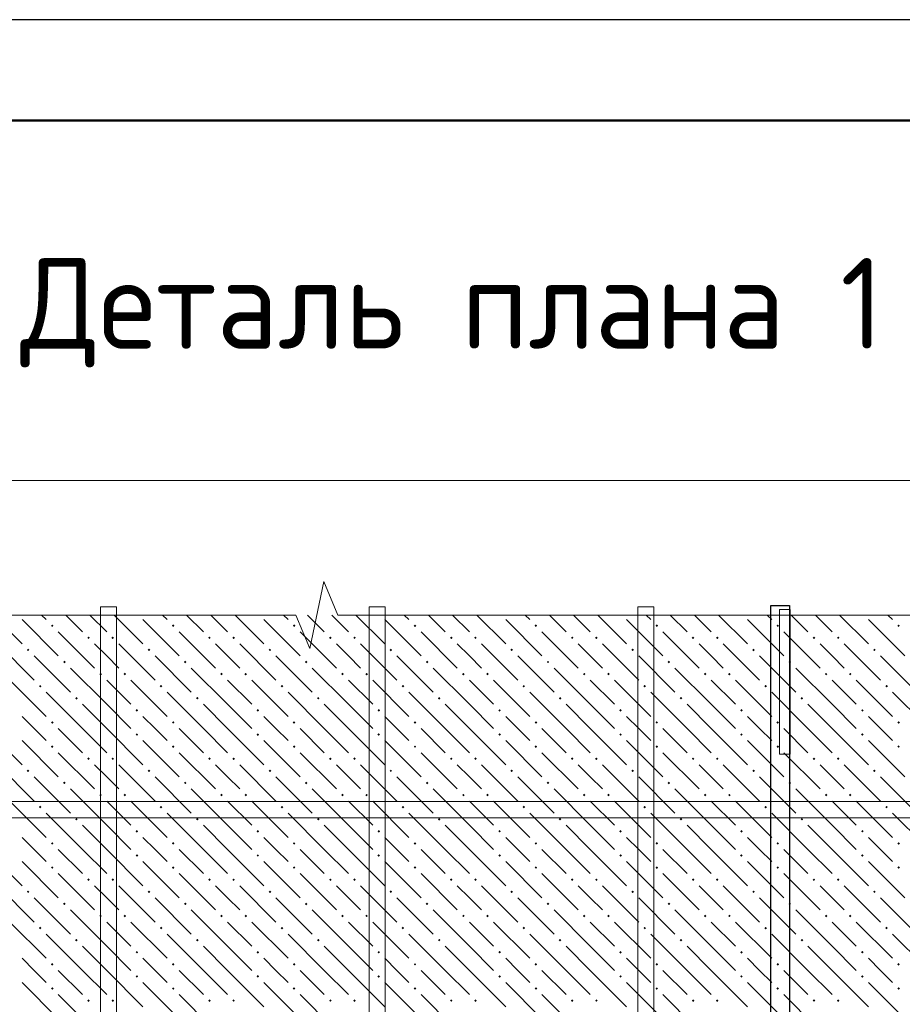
# Model space of a CAD drawing. Header units: millimetres. Extents: x 0 to 42000, y 0 to 29700.
# Tile 42 of 64: x 12348 to 16728, y 24815 to 29700. Entities that reach past the tile are written whole.
import ezdxf

# ---------------------------------------------------------------- set-up
doc = ezdxf.new("R2010")
doc.units = ezdxf.units.MM
for name, color, linetype, lineweight in [('Standard', 7, 'Continuous', 25), ('ЖБ Перекрытие верхний уровень', 7, 'Continuous', 18), ('Фоновоя арматура Х1', 7, 'Continuous', 25)]:
    doc.layers.add(name, color=color, linetype=linetype, lineweight=lineweight)
doc.styles.add('ISOCPEUR', font='txt')

msp = doc.modelspace()

# ---------------------------------------------------------------- hatches: boundary and pattern name
at = {"layer": 'ЖБ Перекрытие верхний уровень', "linetype": 'Continuous', "lineweight": 18, "transparency": 33554687}
for points in [[(12502.8, 26693.5), (12509.3, 26700), (12515.8, 26693.5), (12509.3, 26687)], [(13102.8, 26693.5), (13109.3, 26700), (13115.8, 26693.5), (13109.3, 26687)], [(13702.8, 26693.5), (13709.3, 26700), (13715.8, 26693.5), (13709.3, 26687)], [(14302.8, 26693.5), (14309.3, 26700), (14315.8, 26693.5), (14309.3, 26687)], [(14902.8, 26693.5), (14909.3, 26700), (14915.8, 26693.5), (14909.3, 26687)], [(15502.8, 26693.5), (15509.3, 26700), (15515.8, 26693.5), (15509.3, 26687)], [(16102.8, 26693.5), (16109.3, 26700), (16115.8, 26693.5), (16109.3, 26687)], [(16702.8, 26693.5), (16709.3, 26700), (16715.8, 26693.5), (16709.3, 26687)], [(12682.8, 26633.5), (12689.3, 26640), (12695.8, 26633.5), (12689.3, 26627)], [(12802.8, 26633.5), (12809.3, 26640), (12815.8, 26633.5), (12809.3, 26627)], [(13282.8, 26633.5), (13289.3, 26640), (13295.8, 26633.5), (13289.3, 26627)], [(13402.8, 26633.5), (13409.3, 26640), (13415.8, 26633.5), (13409.3, 26627)], [(13882.8, 26633.5), (13889.3, 26640), (13895.8, 26633.5), (13889.3, 26627)], [(14002.8, 26633.5), (14009.3, 26640), (14015.8, 26633.5), (14009.3, 26627)], [(14482.8, 26633.5), (14489.3, 26640), (14495.8, 26633.5), (14489.3, 26627)], [(14602.8, 26633.5), (14609.3, 26640), (14615.8, 26633.5), (14609.3, 26627)], [(15082.8, 26633.5), (15089.3, 26640), (15095.8, 26633.5), (15089.3, 26627)], [(15202.8, 26633.5), (15209.3, 26640), (15215.8, 26633.5), (15209.3, 26627)], [(15682.8, 26633.5), (15689.3, 26640), (15695.8, 26633.5), (15689.3, 26627)], [(15802.8, 26633.5), (15809.3, 26640), (15815.8, 26633.5), (15809.3, 26627)], [(16282.8, 26633.5), (16289.3, 26640), (16295.8, 26633.5), (16289.3, 26627)], [(16402.8, 26633.5), (16409.3, 26640), (16415.8, 26633.5), (16409.3, 26627)], [(12382.8, 26573.5), (12389.3, 26580), (12395.8, 26573.5), (12389.3, 26567)], [(12982.8, 26573.5), (12989.3, 26580), (12995.8, 26573.5), (12989.3, 26567)], [(13582.8, 26573.5), (13589.3, 26580), (13595.8, 26573.5), (13589.3, 26567)], [(14182.8, 26573.5), (14189.3, 26580), (14195.8, 26573.5), (14189.3, 26567)], [(14782.8, 26573.5), (14789.3, 26580), (14795.8, 26573.5), (14789.3, 26567)], [(15382.8, 26573.5), (15389.3, 26580), (15395.8, 26573.5), (15389.3, 26567)], [(15982.8, 26573.5), (15989.3, 26580), (15995.8, 26573.5), (15989.3, 26567)], [(16582.8, 26573.5), (16589.3, 26580), (16595.8, 26573.5), (16589.3, 26567)], [(12562.8, 26513.5), (12569.3, 26520), (12575.8, 26513.5), (12569.3, 26507)], [(13162.8, 26513.5), (13169.3, 26520), (13175.8, 26513.5), (13169.3, 26507)], [(13762.8, 26513.5), (13769.3, 26520), (13775.8, 26513.5), (13769.3, 26507)], [(14362.8, 26513.5), (14369.3, 26520), (14375.8, 26513.5), (14369.3, 26507)], [(14962.8, 26513.5), (14969.3, 26520), (14975.8, 26513.5), (14969.3, 26507)], [(15562.8, 26513.5), (15569.3, 26520), (15575.8, 26513.5), (15569.3, 26507)], [(16162.8, 26513.5), (16169.3, 26520), (16175.8, 26513.5), (16169.3, 26507)], [(12742.8, 26453.5), (12749.3, 26460), (12755.8, 26453.5), (12749.3, 26447)], [(12862.8, 26453.5), (12869.3, 26460), (12875.8, 26453.5), (12869.3, 26447)], [(13342.8, 26453.5), (13349.3, 26460), (13355.8, 26453.5), (13349.3, 26447)], [(13462.8, 26453.5), (13469.3, 26460), (13475.8, 26453.5), (13469.3, 26447)], [(13942.8, 26453.5), (13949.3, 26460), (13955.8, 26453.5), (13949.3, 26447)], [(14062.8, 26453.5), (14069.3, 26460), (14075.8, 26453.5), (14069.3, 26447)], [(14542.8, 26453.5), (14549.3, 26460), (14555.8, 26453.5), (14549.3, 26447)], [(14662.8, 26453.5), (14669.3, 26460), (14675.8, 26453.5), (14669.3, 26447)], [(15142.8, 26453.5), (15149.3, 26460), (15155.8, 26453.5), (15149.3, 26447)], [(15262.8, 26453.5), (15269.3, 26460), (15275.8, 26453.5), (15269.3, 26447)], [(15742.8, 26453.5), (15749.3, 26460), (15755.8, 26453.5), (15749.3, 26447)], [(15862.8, 26453.5), (15869.3, 26460), (15875.8, 26453.5), (15869.3, 26447)], [(16342.8, 26453.5), (16349.3, 26460), (16355.8, 26453.5), (16349.3, 26447)], [(16462.8, 26453.5), (16469.3, 26460), (16475.8, 26453.5), (16469.3, 26447)], [(12442.8, 26393.5), (12449.3, 26400), (12455.8, 26393.5), (12449.3, 26387)], [(13042.8, 26393.5), (13049.3, 26400), (13055.8, 26393.5), (13049.3, 26387)], [(13642.8, 26393.5), (13649.3, 26400), (13655.8, 26393.5), (13649.3, 26387)], [(14242.8, 26393.5), (14249.3, 26400), (14255.8, 26393.5), (14249.3, 26387)], [(14842.8, 26393.5), (14849.3, 26400), (14855.8, 26393.5), (14849.3, 26387)], [(15442.8, 26393.5), (15449.3, 26400), (15455.8, 26393.5), (15449.3, 26387)], [(16042.8, 26393.5), (16049.3, 26400), (16055.8, 26393.5), (16049.3, 26387)], [(16642.8, 26393.5), (16649.3, 26400), (16655.8, 26393.5), (16649.3, 26387)], [(12622.8, 26333.5), (12629.3, 26340), (12635.8, 26333.5), (12629.3, 26327)], [(13222.8, 26333.5), (13229.3, 26340), (13235.8, 26333.5), (13229.3, 26327)], [(13822.8, 26333.5), (13829.3, 26340), (13835.8, 26333.5), (13829.3, 26327)], [(14422.8, 26333.5), (14429.3, 26340), (14435.8, 26333.5), (14429.3, 26327)], [(15022.8, 26333.5), (15029.3, 26340), (15035.8, 26333.5), (15029.3, 26327)], [(15622.8, 26333.5), (15629.3, 26340), (15635.8, 26333.5), (15629.3, 26327)], [(16222.8, 26333.5), (16229.3, 26340), (16235.8, 26333.5), (16229.3, 26327)], [(12922.8, 26273.5), (12929.3, 26280), (12935.8, 26273.5), (12929.3, 26267)], [(13522.8, 26273.5), (13529.3, 26280), (13535.8, 26273.5), (13529.3, 26267)], [(14122.8, 26273.5), (14129.3, 26280), (14135.8, 26273.5), (14129.3, 26267)], [(14722.8, 26273.5), (14729.3, 26280), (14735.8, 26273.5), (14729.3, 26267)], [(15322.8, 26273.5), (15329.3, 26280), (15335.8, 26273.5), (15329.3, 26267)], [(15922.8, 26273.5), (15929.3, 26280), (15935.8, 26273.5), (15929.3, 26267)], [(16522.8, 26273.5), (16529.3, 26280), (16535.8, 26273.5), (16529.3, 26267)], [(12502.8, 26213.5), (12509.3, 26220), (12515.8, 26213.5), (12509.3, 26207)], [(13102.8, 26213.5), (13109.3, 26220), (13115.8, 26213.5), (13109.3, 26207)], [(13702.8, 26213.5), (13709.3, 26220), (13715.8, 26213.5), (13709.3, 26207)], [(14302.8, 26213.5), (14309.3, 26220), (14315.8, 26213.5), (14309.3, 26207)], [(14902.8, 26213.5), (14909.3, 26220), (14915.8, 26213.5), (14909.3, 26207)], [(15502.8, 26213.5), (15509.3, 26220), (15515.8, 26213.5), (15509.3, 26207)], [(16102.8, 26213.5), (16109.3, 26220), (16115.8, 26213.5), (16109.3, 26207)], [(16702.8, 26213.5), (16709.3, 26220), (16715.8, 26213.5), (16709.3, 26207)], [(12922.8, 26153.5), (12929.3, 26160), (12935.8, 26153.5), (12929.3, 26147)], [(13522.8, 26153.5), (13529.3, 26160), (13535.8, 26153.5), (13529.3, 26147)], [(14122.8, 26153.5), (14129.3, 26160), (14135.8, 26153.5), (14129.3, 26147)], [(14722.8, 26153.5), (14729.3, 26160), (14735.8, 26153.5), (14729.3, 26147)], [(15322.8, 26153.5), (15329.3, 26160), (15335.8, 26153.5), (15329.3, 26147)], [(15922.8, 26153.5), (15929.3, 26160), (15935.8, 26153.5), (15929.3, 26147)], [(16522.8, 26153.5), (16529.3, 26160), (16535.8, 26153.5), (16529.3, 26147)], [(12502.8, 26093.5), (12509.3, 26100), (12515.8, 26093.5), (12509.3, 26087)], [(13102.8, 26093.5), (13109.3, 26100), (13115.8, 26093.5), (13109.3, 26087)], [(13702.8, 26093.5), (13709.3, 26100), (13715.8, 26093.5), (13709.3, 26087)], [(14302.8, 26093.5), (14309.3, 26100), (14315.8, 26093.5), (14309.3, 26087)], [(14902.8, 26093.5), (14909.3, 26100), (14915.8, 26093.5), (14909.3, 26087)], [(15502.8, 26093.5), (15509.3, 26100), (15515.8, 26093.5), (15509.3, 26087)], [(16102.8, 26093.5), (16109.3, 26100), (16115.8, 26093.5), (16109.3, 26087)], [(16702.8, 26093.5), (16709.3, 26100), (16715.8, 26093.5), (16709.3, 26087)], [(12682.8, 26033.5), (12689.3, 26040), (12695.8, 26033.5), (12689.3, 26027)], [(12802.8, 26033.5), (12809.3, 26040), (12815.8, 26033.5), (12809.3, 26027)], [(13282.8, 26033.5), (13289.3, 26040), (13295.8, 26033.5), (13289.3, 26027)], [(13402.8, 26033.5), (13409.3, 26040), (13415.8, 26033.5), (13409.3, 26027)], [(13882.8, 26033.5), (13889.3, 26040), (13895.8, 26033.5), (13889.3, 26027)], [(14002.8, 26033.5), (14009.3, 26040), (14015.8, 26033.5), (14009.3, 26027)], [(14482.8, 26033.5), (14489.3, 26040), (14495.8, 26033.5), (14489.3, 26027)], [(14602.8, 26033.5), (14609.3, 26040), (14615.8, 26033.5), (14609.3, 26027)], [(15082.8, 26033.5), (15089.3, 26040), (15095.8, 26033.5), (15089.3, 26027)], [(15202.8, 26033.5), (15209.3, 26040), (15215.8, 26033.5), (15209.3, 26027)], [(15682.8, 26033.5), (15689.3, 26040), (15695.8, 26033.5), (15689.3, 26027)], [(15802.8, 26033.5), (15809.3, 26040), (15815.8, 26033.5), (15809.3, 26027)], [(16282.8, 26033.5), (16289.3, 26040), (16295.8, 26033.5), (16289.3, 26027)], [(16402.8, 26033.5), (16409.3, 26040), (16415.8, 26033.5), (16409.3, 26027)], [(12382.8, 25973.5), (12389.3, 25980), (12395.8, 25973.5), (12389.3, 25967)], [(12982.8, 25973.5), (12989.3, 25980), (12995.8, 25973.5), (12989.3, 25967)], [(13582.8, 25973.5), (13589.3, 25980), (13595.8, 25973.5), (13589.3, 25967)], [(14182.8, 25973.5), (14189.3, 25980), (14195.8, 25973.5), (14189.3, 25967)], [(14782.8, 25973.5), (14789.3, 25980), (14795.8, 25973.5), (14789.3, 25967)], [(15382.8, 25973.5), (15389.3, 25980), (15395.8, 25973.5), (15389.3, 25967)], [(15982.8, 25973.5), (15989.3, 25980), (15995.8, 25973.5), (15989.3, 25967)], [(16582.8, 25973.5), (16589.3, 25980), (16595.8, 25973.5), (16589.3, 25967)], [(12562.8, 25913.5), (12569.3, 25920), (12575.8, 25913.5), (12569.3, 25907)], [(13162.8, 25913.5), (13169.3, 25920), (13175.8, 25913.5), (13169.3, 25907)], [(13762.8, 25913.5), (13769.3, 25920), (13775.8, 25913.5), (13769.3, 25907)], [(14362.8, 25913.5), (14369.3, 25920), (14375.8, 25913.5), (14369.3, 25907)], [(14962.8, 25913.5), (14969.3, 25920), (14975.8, 25913.5), (14969.3, 25907)], [(15562.8, 25913.5), (15569.3, 25920), (15575.8, 25913.5), (15569.3, 25907)], [(16162.8, 25913.5), (16169.3, 25920), (16175.8, 25913.5), (16169.3, 25907)], [(12742.8, 25853.5), (12749.3, 25860), (12755.8, 25853.5), (12749.3, 25847)], [(12862.8, 25853.5), (12869.3, 25860), (12875.8, 25853.5), (12869.3, 25847)], [(13342.8, 25853.5), (13349.3, 25860), (13355.8, 25853.5), (13349.3, 25847)], [(13462.8, 25853.5), (13469.3, 25860), (13475.8, 25853.5), (13469.3, 25847)], [(13942.8, 25853.5), (13949.3, 25860), (13955.8, 25853.5), (13949.3, 25847)], [(14062.8, 25853.5), (14069.3, 25860), (14075.8, 25853.5), (14069.3, 25847)], [(14542.8, 25853.5), (14549.3, 25860), (14555.8, 25853.5), (14549.3, 25847)], [(14662.8, 25853.5), (14669.3, 25860), (14675.8, 25853.5), (14669.3, 25847)], [(15142.8, 25853.5), (15149.3, 25860), (15155.8, 25853.5), (15149.3, 25847)], [(15262.8, 25853.5), (15269.3, 25860), (15275.8, 25853.5), (15269.3, 25847)], [(15742.8, 25853.5), (15749.3, 25860), (15755.8, 25853.5), (15749.3, 25847)], [(15862.8, 25853.5), (15869.3, 25860), (15875.8, 25853.5), (15869.3, 25847)], [(16342.8, 25853.5), (16349.3, 25860), (16355.8, 25853.5), (16349.3, 25847)], [(16462.8, 25853.5), (16469.3, 25860), (16475.8, 25853.5), (16469.3, 25847)], [(12442.8, 25793.5), (12449.3, 25800), (12455.8, 25793.5), (12449.3, 25787)], [(13042.8, 25793.5), (13049.3, 25800), (13055.8, 25793.5), (13049.3, 25787)], [(13642.8, 25793.5), (13649.3, 25800), (13655.8, 25793.5), (13649.3, 25787)], [(14242.8, 25793.5), (14249.3, 25800), (14255.8, 25793.5), (14249.3, 25787)], [(14842.8, 25793.5), (14849.3, 25800), (14855.8, 25793.5), (14849.3, 25787)], [(15442.8, 25793.5), (15449.3, 25800), (15455.8, 25793.5), (15449.3, 25787)], [(16042.8, 25793.5), (16049.3, 25800), (16055.8, 25793.5), (16049.3, 25787)], [(16642.8, 25793.5), (16649.3, 25800), (16655.8, 25793.5), (16649.3, 25787)], [(12622.8, 25733.5), (12629.3, 25740), (12635.8, 25733.5), (12629.3, 25727)], [(13222.8, 25733.5), (13229.3, 25740), (13235.8, 25733.5), (13229.3, 25727)], [(13822.8, 25733.5), (13829.3, 25740), (13835.8, 25733.5), (13829.3, 25727)], [(14422.8, 25733.5), (14429.3, 25740), (14435.8, 25733.5), (14429.3, 25727)], [(15022.8, 25733.5), (15029.3, 25740), (15035.8, 25733.5), (15029.3, 25727)], [(15622.8, 25733.5), (15629.3, 25740), (15635.8, 25733.5), (15629.3, 25727)], [(16222.8, 25733.5), (16229.3, 25740), (16235.8, 25733.5), (16229.3, 25727)], [(12922.8, 25673.5), (12929.3, 25680), (12935.8, 25673.5), (12929.3, 25667)], [(13522.8, 25673.5), (13529.3, 25680), (13535.8, 25673.5), (13529.3, 25667)], [(14122.8, 25673.5), (14129.3, 25680), (14135.8, 25673.5), (14129.3, 25667)], [(14722.8, 25673.5), (14729.3, 25680), (14735.8, 25673.5), (14729.3, 25667)], [(15322.8, 25673.5), (15329.3, 25680), (15335.8, 25673.5), (15329.3, 25667)], [(15922.8, 25673.5), (15929.3, 25680), (15935.8, 25673.5), (15929.3, 25667)], [(16522.8, 25673.5), (16529.3, 25680), (16535.8, 25673.5), (16529.3, 25667)], [(12502.8, 25613.5), (12509.3, 25620), (12515.8, 25613.5), (12509.3, 25607)], [(13102.8, 25613.5), (13109.3, 25620), (13115.8, 25613.5), (13109.3, 25607)], [(13702.8, 25613.5), (13709.3, 25620), (13715.8, 25613.5), (13709.3, 25607)], [(14302.8, 25613.5), (14309.3, 25620), (14315.8, 25613.5), (14309.3, 25607)], [(14902.8, 25613.5), (14909.3, 25620), (14915.8, 25613.5), (14909.3, 25607)], [(15502.8, 25613.5), (15509.3, 25620), (15515.8, 25613.5), (15509.3, 25607)], [(16102.8, 25613.5), (16109.3, 25620), (16115.8, 25613.5), (16109.3, 25607)], [(16702.8, 25613.5), (16709.3, 25620), (16715.8, 25613.5), (16709.3, 25607)], [(12922.8, 25553.5), (12929.3, 25560), (12935.8, 25553.5), (12929.3, 25547)], [(13522.8, 25553.5), (13529.3, 25560), (13535.8, 25553.5), (13529.3, 25547)], [(14122.8, 25553.5), (14129.3, 25560), (14135.8, 25553.5), (14129.3, 25547)], [(14722.8, 25553.5), (14729.3, 25560), (14735.8, 25553.5), (14729.3, 25547)], [(15322.8, 25553.5), (15329.3, 25560), (15335.8, 25553.5), (15329.3, 25547)], [(15922.8, 25553.5), (15929.3, 25560), (15935.8, 25553.5), (15929.3, 25547)], [(16522.8, 25553.5), (16529.3, 25560), (16535.8, 25553.5), (16529.3, 25547)], [(12502.8, 25493.5), (12509.3, 25500), (12515.8, 25493.5), (12509.3, 25487)], [(13102.8, 25493.5), (13109.3, 25500), (13115.8, 25493.5), (13109.3, 25487)], [(13702.8, 25493.5), (13709.3, 25500), (13715.8, 25493.5), (13709.3, 25487)], [(14302.8, 25493.5), (14309.3, 25500), (14315.8, 25493.5), (14309.3, 25487)], [(14902.8, 25493.5), (14909.3, 25500), (14915.8, 25493.5), (14909.3, 25487)], [(15502.8, 25493.5), (15509.3, 25500), (15515.8, 25493.5), (15509.3, 25487)], [(16102.8, 25493.5), (16109.3, 25500), (16115.8, 25493.5), (16109.3, 25487)], [(16702.8, 25493.5), (16709.3, 25500), (16715.8, 25493.5), (16709.3, 25487)], [(12682.8, 25433.5), (12689.3, 25440), (12695.8, 25433.5), (12689.3, 25427)], [(12802.8, 25433.5), (12809.3, 25440), (12815.8, 25433.5), (12809.3, 25427)], [(13282.8, 25433.5), (13289.3, 25440), (13295.8, 25433.5), (13289.3, 25427)], [(13402.8, 25433.5), (13409.3, 25440), (13415.8, 25433.5), (13409.3, 25427)], [(13882.8, 25433.5), (13889.3, 25440), (13895.8, 25433.5), (13889.3, 25427)], [(14002.8, 25433.5), (14009.3, 25440), (14015.8, 25433.5), (14009.3, 25427)], [(14482.8, 25433.5), (14489.3, 25440), (14495.8, 25433.5), (14489.3, 25427)], [(14602.8, 25433.5), (14609.3, 25440), (14615.8, 25433.5), (14609.3, 25427)], [(15082.8, 25433.5), (15089.3, 25440), (15095.8, 25433.5), (15089.3, 25427)], [(15202.8, 25433.5), (15209.3, 25440), (15215.8, 25433.5), (15209.3, 25427)], [(15682.8, 25433.5), (15689.3, 25440), (15695.8, 25433.5), (15689.3, 25427)], [(15802.8, 25433.5), (15809.3, 25440), (15815.8, 25433.5), (15809.3, 25427)], [(16282.8, 25433.5), (16289.3, 25440), (16295.8, 25433.5), (16289.3, 25427)], [(16402.8, 25433.5), (16409.3, 25440), (16415.8, 25433.5), (16409.3, 25427)], [(12382.8, 25373.5), (12389.3, 25380), (12395.8, 25373.5), (12389.3, 25367)], [(12982.8, 25373.5), (12989.3, 25380), (12995.8, 25373.5), (12989.3, 25367)], [(13582.8, 25373.5), (13589.3, 25380), (13595.8, 25373.5), (13589.3, 25367)], [(14182.8, 25373.5), (14189.3, 25380), (14195.8, 25373.5), (14189.3, 25367)], [(14782.8, 25373.5), (14789.3, 25380), (14795.8, 25373.5), (14789.3, 25367)], [(15382.8, 25373.5), (15389.3, 25380), (15395.8, 25373.5), (15389.3, 25367)], [(15982.8, 25373.5), (15989.3, 25380), (15995.8, 25373.5), (15989.3, 25367)], [(16582.8, 25373.5), (16589.3, 25380), (16595.8, 25373.5), (16589.3, 25367)], [(12562.8, 25313.5), (12569.3, 25320), (12575.8, 25313.5), (12569.3, 25307)], [(13162.8, 25313.5), (13169.3, 25320), (13175.8, 25313.5), (13169.3, 25307)], [(13762.8, 25313.5), (13769.3, 25320), (13775.8, 25313.5), (13769.3, 25307)], [(14362.8, 25313.5), (14369.3, 25320), (14375.8, 25313.5), (14369.3, 25307)], [(14962.8, 25313.5), (14969.3, 25320), (14975.8, 25313.5), (14969.3, 25307)], [(15562.8, 25313.5), (15569.3, 25320), (15575.8, 25313.5), (15569.3, 25307)], [(16162.8, 25313.5), (16169.3, 25320), (16175.8, 25313.5), (16169.3, 25307)], [(12742.8, 25253.5), (12749.3, 25260), (12755.8, 25253.5), (12749.3, 25247)], [(12862.8, 25253.5), (12869.3, 25260), (12875.8, 25253.5), (12869.3, 25247)], [(13342.8, 25253.5), (13349.3, 25260), (13355.8, 25253.5), (13349.3, 25247)], [(13462.8, 25253.5), (13469.3, 25260), (13475.8, 25253.5), (13469.3, 25247)], [(13942.8, 25253.5), (13949.3, 25260), (13955.8, 25253.5), (13949.3, 25247)], [(14062.8, 25253.5), (14069.3, 25260), (14075.8, 25253.5), (14069.3, 25247)], [(14542.8, 25253.5), (14549.3, 25260), (14555.8, 25253.5), (14549.3, 25247)], [(14662.8, 25253.5), (14669.3, 25260), (14675.8, 25253.5), (14669.3, 25247)], [(15142.8, 25253.5), (15149.3, 25260), (15155.8, 25253.5), (15149.3, 25247)], [(15262.8, 25253.5), (15269.3, 25260), (15275.8, 25253.5), (15269.3, 25247)], [(15742.8, 25253.5), (15749.3, 25260), (15755.8, 25253.5), (15749.3, 25247)], [(15862.8, 25253.5), (15869.3, 25260), (15875.8, 25253.5), (15869.3, 25247)], [(16342.8, 25253.5), (16349.3, 25260), (16355.8, 25253.5), (16349.3, 25247)], [(16462.8, 25253.5), (16469.3, 25260), (16475.8, 25253.5), (16469.3, 25247)], [(12442.8, 25193.5), (12449.3, 25200), (12455.8, 25193.5), (12449.3, 25187)], [(13042.8, 25193.5), (13049.3, 25200), (13055.8, 25193.5), (13049.3, 25187)], [(13642.8, 25193.5), (13649.3, 25200), (13655.8, 25193.5), (13649.3, 25187)], [(14242.8, 25193.5), (14249.3, 25200), (14255.8, 25193.5), (14249.3, 25187)], [(14842.8, 25193.5), (14849.3, 25200), (14855.8, 25193.5), (14849.3, 25187)], [(15442.8, 25193.5), (15449.3, 25200), (15455.8, 25193.5), (15449.3, 25187)], [(16042.8, 25193.5), (16049.3, 25200), (16055.8, 25193.5), (16049.3, 25187)], [(16642.8, 25193.5), (16649.3, 25200), (16655.8, 25193.5), (16649.3, 25187)], [(12622.8, 25133.5), (12629.3, 25140), (12635.8, 25133.5), (12629.3, 25127)], [(13222.8, 25133.5), (13229.3, 25140), (13235.8, 25133.5), (13229.3, 25127)], [(13822.8, 25133.5), (13829.3, 25140), (13835.8, 25133.5), (13829.3, 25127)], [(14422.8, 25133.5), (14429.3, 25140), (14435.8, 25133.5), (14429.3, 25127)], [(15022.8, 25133.5), (15029.3, 25140), (15035.8, 25133.5), (15029.3, 25127)], [(15622.8, 25133.5), (15629.3, 25140), (15635.8, 25133.5), (15629.3, 25127)], [(16222.8, 25133.5), (16229.3, 25140), (16235.8, 25133.5), (16229.3, 25127)], [(12922.8, 25073.5), (12929.3, 25080), (12935.8, 25073.5), (12929.3, 25067)], [(13522.8, 25073.5), (13529.3, 25080), (13535.8, 25073.5), (13529.3, 25067)], [(14122.8, 25073.5), (14129.3, 25080), (14135.8, 25073.5), (14129.3, 25067)], [(14722.8, 25073.5), (14729.3, 25080), (14735.8, 25073.5), (14729.3, 25067)], [(15322.8, 25073.5), (15329.3, 25080), (15335.8, 25073.5), (15329.3, 25067)], [(15922.8, 25073.5), (15929.3, 25080), (15935.8, 25073.5), (15929.3, 25067)], [(16522.8, 25073.5), (16529.3, 25080), (16535.8, 25073.5), (16529.3, 25067)], [(12502.8, 25013.5), (12509.3, 25020), (12515.8, 25013.5), (12509.3, 25007)], [(13102.8, 25013.5), (13109.3, 25020), (13115.8, 25013.5), (13109.3, 25007)], [(13702.8, 25013.5), (13709.3, 25020), (13715.8, 25013.5), (13709.3, 25007)], [(14302.8, 25013.5), (14309.3, 25020), (14315.8, 25013.5), (14309.3, 25007)], [(14902.8, 25013.5), (14909.3, 25020), (14915.8, 25013.5), (14909.3, 25007)], [(15502.8, 25013.5), (15509.3, 25020), (15515.8, 25013.5), (15509.3, 25007)], [(16102.8, 25013.5), (16109.3, 25020), (16115.8, 25013.5), (16109.3, 25007)], [(16702.8, 25013.5), (16709.3, 25020), (16715.8, 25013.5), (16709.3, 25007)], [(12922.8, 24953.5), (12929.3, 24960), (12935.8, 24953.5), (12929.3, 24947)], [(13522.8, 24953.5), (13529.3, 24960), (13535.8, 24953.5), (13529.3, 24947)], [(14122.8, 24953.5), (14129.3, 24960), (14135.8, 24953.5), (14129.3, 24947)], [(14722.8, 24953.5), (14729.3, 24960), (14735.8, 24953.5), (14729.3, 24947)], [(15322.8, 24953.5), (15329.3, 24960), (15335.8, 24953.5), (15329.3, 24947)], [(15922.8, 24953.5), (15929.3, 24960), (15935.8, 24953.5), (15929.3, 24947)], [(16522.8, 24953.5), (16529.3, 24960), (16535.8, 24953.5), (16529.3, 24947)], [(12502.8, 24893.5), (12509.3, 24900), (12515.8, 24893.5), (12509.3, 24887)], [(13102.8, 24893.5), (13109.3, 24900), (13115.8, 24893.5), (13109.3, 24887)], [(13702.8, 24893.5), (13709.3, 24900), (13715.8, 24893.5), (13709.3, 24887)], [(14302.8, 24893.5), (14309.3, 24900), (14315.8, 24893.5), (14309.3, 24887)], [(14902.8, 24893.5), (14909.3, 24900), (14915.8, 24893.5), (14909.3, 24887)], [(15502.8, 24893.5), (15509.3, 24900), (15515.8, 24893.5), (15509.3, 24887)], [(16102.8, 24893.5), (16109.3, 24900), (16115.8, 24893.5), (16109.3, 24887)], [(16702.8, 24893.5), (16709.3, 24900), (16715.8, 24893.5), (16709.3, 24887)], [(12682.8, 24833.5), (12689.3, 24840), (12695.8, 24833.5), (12689.3, 24827)], [(12802.8, 24833.5), (12809.3, 24840), (12815.8, 24833.5), (12809.3, 24827)], [(13282.8, 24833.5), (13289.3, 24840), (13295.8, 24833.5), (13289.3, 24827)], [(13402.8, 24833.5), (13409.3, 24840), (13415.8, 24833.5), (13409.3, 24827)], [(13882.8, 24833.5), (13889.3, 24840), (13895.8, 24833.5), (13889.3, 24827)], [(14002.8, 24833.5), (14009.3, 24840), (14015.8, 24833.5), (14009.3, 24827)], [(14482.8, 24833.5), (14489.3, 24840), (14495.8, 24833.5), (14489.3, 24827)], [(14602.8, 24833.5), (14609.3, 24840), (14615.8, 24833.5), (14609.3, 24827)], [(15082.8, 24833.5), (15089.3, 24840), (15095.8, 24833.5), (15089.3, 24827)], [(15202.8, 24833.5), (15209.3, 24840), (15215.8, 24833.5), (15209.3, 24827)], [(15682.8, 24833.5), (15689.3, 24840), (15695.8, 24833.5), (15689.3, 24827)], [(15802.8, 24833.5), (15809.3, 24840), (15815.8, 24833.5), (15809.3, 24827)], [(16282.8, 24833.5), (16289.3, 24840), (16295.8, 24833.5), (16289.3, 24827)], [(16402.8, 24833.5), (16409.3, 24840), (16415.8, 24833.5), (16409.3, 24827)]]:
    msp.add_hatch(color=7, dxfattribs=at).paths.add_polyline_path(points, flags=16)

# ---------------------------------------------------------------- linework, layer by layer
at = {"color": 7, "linetype": 'Continuous', "lineweight": 25, "transparency": 33554687}
msp.add_lwpolyline([(16168.2, 26793.3), (16168.2, 11914.3), (16074.9, 11914.3), (16074.9, 26793.3), (16168.2, 26793.3)], dxfattribs=at)
at = {"color": 7, "linetype": 'Continuous', "lineweight": 13, "transparency": 33554687}
msp.add_lwpolyline([(16171.6, 26773.3), (16171.6, 26056.2), (16118.2, 26056.2), (16118.2, 26773.3), (16171.6, 26773.3)], dxfattribs=at)
at = {"layer": 'Standard', "color": 7, "linetype": 'Continuous', "lineweight": 13, "transparency": 33554687}
for p, q in [((13786.8, 26580), (13856.4, 26913.3)), ((13856.4, 26913.3), (13926, 26746.6)), ((12081.6, 26746.6), (13717.2, 26746.6)), ((13717.2, 26746.6), (13786.8, 26580)), ((13926, 26746.6), (15561.6, 26746.6)), ((15561.6, 26746.6), (17197.2, 26746.6))]:
    msp.add_line(p, q, dxfattribs=at)
at = {"layer": 'Standard', "color": 7, "linetype": 'Continuous', "lineweight": 25, "transparency": 33554687}
msp.add_lwpolyline([(0, 0), (42000, 0), (42000, 29700), (0, 29700), (0, 0)], close=True, dxfattribs=at)
at = {"layer": 'Standard', "color": 7, "linetype": 'Continuous', "lineweight": 50, "transparency": 33554687}
msp.add_lwpolyline([(2000, 29200), (41500, 29200), (41500, 500), (2000, 500), (2000, 29200)], close=True, dxfattribs=at)
at = {"layer": 'Standard', "color": 7, "linetype": 'Continuous', "lineweight": 13, "transparency": 33554687}
msp.add_lwpolyline([(41500, 29200), (2000, 29200), (2000, 3000), (41500, 3000), (41500, 29200)], dxfattribs=at)
at = {"layer": 'Standard', "color": 254, "linetype": 'Continuous', "lineweight": 18, "true_color": 0xc4c4ff, "transparency": 33554687}
msp.add_lwpolyline([(4454.9, 10846.8), (23188.2, 10846.8), (23188.2, 27413.3), (4454.9, 27413.3), (4454.9, 10846.8)], dxfattribs=at)
at = {"layer": 'ЖБ Перекрытие верхний уровень', "color": 9, "linetype": 'Continuous', "lineweight": 18, "true_color": 0xc7c7c7, "transparency": 33554687}
for p, q in [((12216.2, 26746.6), (12359.3, 26603.5)), ((12359.3, 26723.5), (12539.3, 26543.5)), ((12479.3, 26723.5), (12456.2, 26746.6)), ((12576.2, 26746.6), (12659.3, 26663.5)), ((12696.2, 26746.6), (12779.3, 26663.5)), ((12816.2, 26746.6), (12959.3, 26603.5)), ((12959.3, 26723.5), (13139.3, 26543.5)), ((13079.3, 26723.5), (13056.2, 26746.6)), ((13176.2, 26746.6), (13259.3, 26663.5)), ((13296.2, 26746.6), (13379.3, 26663.5)), ((13416.2, 26746.6), (13559.3, 26603.5)), ((13559.3, 26723.5), (13739.3, 26543.5)), ((13679.3, 26723.5), (13656.2, 26746.6)), ((13776.2, 26746.6), (13859.3, 26663.5)), ((13896.2, 26746.6), (13979.3, 26663.5)), ((14016.2, 26746.6), (14159.3, 26603.5)), ((14159.3, 26723.5), (14339.3, 26543.5)), ((14279.3, 26723.5), (14256.2, 26746.6)), ((14376.2, 26746.6), (14459.3, 26663.5)), ((14496.2, 26746.6), (14579.3, 26663.5)), ((14616.2, 26746.6), (14759.3, 26603.5)), ((14759.3, 26723.5), (14939.3, 26543.5)), ((14879.3, 26723.5), (14856.2, 26746.6)), ((14976.2, 26746.6), (15059.3, 26663.5)), ((15096.2, 26746.6), (15179.3, 26663.5)), ((15216.2, 26746.6), (15359.3, 26603.5)), ((15359.3, 26723.5), (15539.3, 26543.5)), ((15479.3, 26723.5), (15456.2, 26746.6)), ((15576.2, 26746.6), (15659.3, 26663.5)), ((15696.2, 26746.6), (15779.3, 26663.5)), ((15816.2, 26746.6), (15959.3, 26603.5)), ((15959.3, 26723.5), (16139.3, 26543.5)), ((16079.3, 26723.5), (16056.2, 26746.6)), ((16176.2, 26746.6), (16259.3, 26663.5)), ((16296.2, 26746.6), (16379.3, 26663.5)), ((16416.2, 26746.6), (16559.3, 26603.5)), ((16559.3, 26723.5), (16739.3, 26543.5)), ((16679.3, 26723.5), (16656.2, 26746.6)), ((12539.3, 26663.5), (12719.3, 26483.5)), ((13139.3, 26663.5), (13319.3, 26483.5)), ((13739.3, 26663.5), (13919.3, 26483.5)), ((14339.3, 26663.5), (14519.3, 26483.5)), ((14939.3, 26663.5), (15119.3, 26483.5)), ((15539.3, 26663.5), (15719.3, 26483.5)), ((16139.3, 26663.5), (16319.3, 26483.5)), ((12239.3, 26603.5), (12419.3, 26423.5)), ((12779.3, 26543.5), (12719.3, 26603.5)), ((12839.3, 26603.5), (13019.3, 26423.5)), ((13379.3, 26543.5), (13319.3, 26603.5)), ((13439.3, 26603.5), (13619.3, 26423.5)), ((13979.3, 26543.5), (13919.3, 26603.5)), ((14039.3, 26603.5), (14219.3, 26423.5)), ((14579.3, 26543.5), (14519.3, 26603.5)), ((14639.3, 26603.5), (14819.3, 26423.5)), ((15179.3, 26543.5), (15119.3, 26603.5)), ((15239.3, 26603.5), (15419.3, 26423.5)), ((15779.3, 26543.5), (15719.3, 26603.5)), ((15839.3, 26603.5), (16019.3, 26423.5)), ((16379.3, 26543.5), (16319.3, 26603.5)), ((16439.3, 26603.5), (16619.3, 26423.5)), ((12419.3, 26543.5), (12599.3, 26363.5)), ((12839.3, 26483.5), (12779.3, 26543.5)), ((13019.3, 26543.5), (13199.3, 26363.5)), ((13439.3, 26483.5), (13379.3, 26543.5)), ((13619.3, 26543.5), (13799.3, 26363.5)), ((14039.3, 26483.5), (13979.3, 26543.5)), ((14219.3, 26543.5), (14399.3, 26363.5)), ((14639.3, 26483.5), (14579.3, 26543.5)), ((14819.3, 26543.5), (14999.3, 26363.5)), ((15239.3, 26483.5), (15179.3, 26543.5)), ((15419.3, 26543.5), (15599.3, 26363.5)), ((15839.3, 26483.5), (15779.3, 26543.5)), ((16019.3, 26543.5), (16199.3, 26363.5)), ((16439.3, 26483.5), (16379.3, 26543.5)), ((16619.3, 26543.5), (16799.3, 26363.5)), ((12779.3, 26303.5), (12599.3, 26483.5)), ((13379.3, 26303.5), (13199.3, 26483.5)), ((13979.3, 26303.5), (13799.3, 26483.5)), ((14579.3, 26303.5), (14399.3, 26483.5)), ((15179.3, 26303.5), (14999.3, 26483.5)), ((15779.3, 26303.5), (15599.3, 26483.5)), ((16379.3, 26303.5), (16199.3, 26483.5)), ((12299.3, 26423.5), (12479.3, 26243.5)), ((12779.3, 26423.5), (12899.3, 26303.5)), ((12899.3, 26423.5), (13079.3, 26243.5)), ((13379.3, 26423.5), (13499.3, 26303.5)), ((13499.3, 26423.5), (13679.3, 26243.5)), ((13979.3, 26423.5), (14099.3, 26303.5)), ((14099.3, 26423.5), (14279.3, 26243.5)), ((14579.3, 26423.5), (14699.3, 26303.5)), ((14699.3, 26423.5), (14879.3, 26243.5)), ((15179.3, 26423.5), (15299.3, 26303.5)), ((15299.3, 26423.5), (15479.3, 26243.5)), ((15779.3, 26423.5), (15899.3, 26303.5)), ((15899.3, 26423.5), (16079.3, 26243.5)), ((16379.3, 26423.5), (16499.3, 26303.5)), ((16499.3, 26423.5), (16679.3, 26243.5)), ((12659.3, 26183.5), (12479.3, 26363.5)), ((13259.3, 26183.5), (13079.3, 26363.5)), ((13859.3, 26183.5), (13679.3, 26363.5)), ((14459.3, 26183.5), (14279.3, 26363.5)), ((15059.3, 26183.5), (14879.3, 26363.5)), ((15659.3, 26183.5), (15479.3, 26363.5)), ((16259.3, 26183.5), (16079.3, 26363.5)), ((16859.3, 26183.5), (16679.3, 26363.5)), ((12659.3, 26303.5), (12779.3, 26183.5)), ((12779.3, 26303.5), (12899.3, 26183.5)), ((13259.3, 26303.5), (13379.3, 26183.5)), ((13379.3, 26303.5), (13499.3, 26183.5)), ((13859.3, 26303.5), (13979.3, 26183.5)), ((13979.3, 26303.5), (14099.3, 26183.5)), ((14459.3, 26303.5), (14579.3, 26183.5)), ((14579.3, 26303.5), (14699.3, 26183.5)), ((15059.3, 26303.5), (15179.3, 26183.5)), ((15179.3, 26303.5), (15299.3, 26183.5)), ((15659.3, 26303.5), (15779.3, 26183.5)), ((15779.3, 26303.5), (15899.3, 26183.5)), ((16259.3, 26303.5), (16379.3, 26183.5)), ((16379.3, 26303.5), (16499.3, 26183.5)), ((12419.3, 26183.5), (12359.3, 26243.5)), ((13019.3, 26183.5), (12959.3, 26243.5)), ((13619.3, 26183.5), (13559.3, 26243.5)), ((14219.3, 26183.5), (14159.3, 26243.5)), ((14819.3, 26183.5), (14759.3, 26243.5)), ((15419.3, 26183.5), (15359.3, 26243.5)), ((16019.3, 26183.5), (15959.3, 26243.5)), ((16619.3, 26183.5), (16559.3, 26243.5)), ((12179.3, 26183.5), (12359.3, 26003.5)), ((12479.3, 26123.5), (12419.3, 26183.5)), ((12539.3, 26183.5), (12659.3, 26063.5)), ((12659.3, 26183.5), (12779.3, 26063.5)), ((12779.3, 26183.5), (12959.3, 26003.5)), ((13079.3, 26123.5), (13019.3, 26183.5)), ((13139.3, 26183.5), (13259.3, 26063.5)), ((13259.3, 26183.5), (13379.3, 26063.5)), ((13379.3, 26183.5), (13559.3, 26003.5)), ((13679.3, 26123.5), (13619.3, 26183.5)), ((13739.3, 26183.5), (13859.3, 26063.5)), ((13859.3, 26183.5), (13979.3, 26063.5)), ((13979.3, 26183.5), (14159.3, 26003.5)), ((14279.3, 26123.5), (14219.3, 26183.5)), ((14339.3, 26183.5), (14459.3, 26063.5)), ((14459.3, 26183.5), (14579.3, 26063.5)), ((14579.3, 26183.5), (14759.3, 26003.5)), ((14879.3, 26123.5), (14819.3, 26183.5)), ((14939.3, 26183.5), (15059.3, 26063.5)), ((15059.3, 26183.5), (15179.3, 26063.5)), ((15179.3, 26183.5), (15359.3, 26003.5)), ((15479.3, 26123.5), (15419.3, 26183.5)), ((15539.3, 26183.5), (15659.3, 26063.5)), ((15659.3, 26183.5), (15779.3, 26063.5)), ((15779.3, 26183.5), (15959.3, 26003.5)), ((16079.3, 26123.5), (16019.3, 26183.5)), ((16139.3, 26183.5), (16259.3, 26063.5)), ((16259.3, 26183.5), (16379.3, 26063.5)), ((16379.3, 26183.5), (16559.3, 26003.5)), ((16679.3, 26123.5), (16619.3, 26183.5)), ((12359.3, 26123.5), (12539.3, 25943.5)), ((12959.3, 26123.5), (13139.3, 25943.5)), ((13559.3, 26123.5), (13739.3, 25943.5)), ((14159.3, 26123.5), (14339.3, 25943.5)), ((14759.3, 26123.5), (14939.3, 25943.5)), ((15359.3, 26123.5), (15539.3, 25943.5)), ((15959.3, 26123.5), (16139.3, 25943.5)), ((16559.3, 26123.5), (16739.3, 25943.5)), ((12539.3, 26063.5), (12719.3, 25883.5)), ((13139.3, 26063.5), (13319.3, 25883.5)), ((13739.3, 26063.5), (13919.3, 25883.5)), ((14339.3, 26063.5), (14519.3, 25883.5)), ((14939.3, 26063.5), (15119.3, 25883.5)), ((15539.3, 26063.5), (15719.3, 25883.5)), ((16139.3, 26063.5), (16319.3, 25883.5)), ((12239.3, 26003.5), (12419.3, 25823.5)), ((12779.3, 25943.5), (12719.3, 26003.5)), ((12839.3, 26003.5), (13019.3, 25823.5)), ((13379.3, 25943.5), (13319.3, 26003.5)), ((13439.3, 26003.5), (13619.3, 25823.5)), ((13979.3, 25943.5), (13919.3, 26003.5)), ((14039.3, 26003.5), (14219.3, 25823.5)), ((14579.3, 25943.5), (14519.3, 26003.5)), ((14639.3, 26003.5), (14819.3, 25823.5)), ((15179.3, 25943.5), (15119.3, 26003.5)), ((15239.3, 26003.5), (15419.3, 25823.5)), ((15779.3, 25943.5), (15719.3, 26003.5)), ((15839.3, 26003.5), (16019.3, 25823.5)), ((16379.3, 25943.5), (16319.3, 26003.5)), ((16439.3, 26003.5), (16619.3, 25823.5)), ((12419.3, 25943.5), (12599.3, 25763.5)), ((12839.3, 25883.5), (12779.3, 25943.5)), ((13019.3, 25943.5), (13199.3, 25763.5)), ((13439.3, 25883.5), (13379.3, 25943.5)), ((13619.3, 25943.5), (13799.3, 25763.5)), ((14039.3, 25883.5), (13979.3, 25943.5)), ((14219.3, 25943.5), (14399.3, 25763.5)), ((14639.3, 25883.5), (14579.3, 25943.5)), ((14819.3, 25943.5), (14999.3, 25763.5)), ((15239.3, 25883.5), (15179.3, 25943.5)), ((15419.3, 25943.5), (15599.3, 25763.5)), ((15839.3, 25883.5), (15779.3, 25943.5)), ((16019.3, 25943.5), (16199.3, 25763.5)), ((16439.3, 25883.5), (16379.3, 25943.5)), ((16619.3, 25943.5), (16799.3, 25763.5)), ((12779.3, 25703.5), (12599.3, 25883.5)), ((13379.3, 25703.5), (13199.3, 25883.5)), ((13979.3, 25703.5), (13799.3, 25883.5)), ((14579.3, 25703.5), (14399.3, 25883.5)), ((15179.3, 25703.5), (14999.3, 25883.5)), ((15779.3, 25703.5), (15599.3, 25883.5)), ((16379.3, 25703.5), (16199.3, 25883.5)), ((12299.3, 25823.5), (12479.3, 25643.5)), ((12779.3, 25823.5), (12899.3, 25703.5)), ((12899.3, 25823.5), (13079.3, 25643.5)), ((13379.3, 25823.5), (13499.3, 25703.5)), ((13499.3, 25823.5), (13679.3, 25643.5)), ((13979.3, 25823.5), (14099.3, 25703.5)), ((14099.3, 25823.5), (14279.3, 25643.5)), ((14579.3, 25823.5), (14699.3, 25703.5)), ((14699.3, 25823.5), (14879.3, 25643.5)), ((15179.3, 25823.5), (15299.3, 25703.5)), ((15299.3, 25823.5), (15479.3, 25643.5)), ((15779.3, 25823.5), (15899.3, 25703.5)), ((15899.3, 25823.5), (16079.3, 25643.5)), ((16379.3, 25823.5), (16499.3, 25703.5)), ((16499.3, 25823.5), (16679.3, 25643.5)), ((12659.3, 25583.5), (12479.3, 25763.5)), ((13259.3, 25583.5), (13079.3, 25763.5)), ((13859.3, 25583.5), (13679.3, 25763.5)), ((14459.3, 25583.5), (14279.3, 25763.5)), ((15059.3, 25583.5), (14879.3, 25763.5)), ((15659.3, 25583.5), (15479.3, 25763.5)), ((16259.3, 25583.5), (16079.3, 25763.5)), ((16859.3, 25583.5), (16679.3, 25763.5)), ((12659.3, 25703.5), (12779.3, 25583.5)), ((12779.3, 25703.5), (12899.3, 25583.5)), ((13259.3, 25703.5), (13379.3, 25583.5)), ((13379.3, 25703.5), (13499.3, 25583.5)), ((13859.3, 25703.5), (13979.3, 25583.5)), ((13979.3, 25703.5), (14099.3, 25583.5)), ((14459.3, 25703.5), (14579.3, 25583.5)), ((14579.3, 25703.5), (14699.3, 25583.5)), ((15059.3, 25703.5), (15179.3, 25583.5)), ((15179.3, 25703.5), (15299.3, 25583.5)), ((15659.3, 25703.5), (15779.3, 25583.5)), ((15779.3, 25703.5), (15899.3, 25583.5)), ((16259.3, 25703.5), (16379.3, 25583.5)), ((16379.3, 25703.5), (16499.3, 25583.5)), ((12419.3, 25583.5), (12359.3, 25643.5)), ((13019.3, 25583.5), (12959.3, 25643.5)), ((13619.3, 25583.5), (13559.3, 25643.5)), ((14219.3, 25583.5), (14159.3, 25643.5)), ((14819.3, 25583.5), (14759.3, 25643.5)), ((15419.3, 25583.5), (15359.3, 25643.5)), ((16019.3, 25583.5), (15959.3, 25643.5)), ((16619.3, 25583.5), (16559.3, 25643.5)), ((12179.3, 25583.5), (12359.3, 25403.5)), ((12479.3, 25523.5), (12419.3, 25583.5)), ((12539.3, 25583.5), (12659.3, 25463.5)), ((12659.3, 25583.5), (12779.3, 25463.5)), ((12779.3, 25583.5), (12959.3, 25403.5)), ((13079.3, 25523.5), (13019.3, 25583.5)), ((13139.3, 25583.5), (13259.3, 25463.5)), ((13259.3, 25583.5), (13379.3, 25463.5)), ((13379.3, 25583.5), (13559.3, 25403.5)), ((13679.3, 25523.5), (13619.3, 25583.5)), ((13739.3, 25583.5), (13859.3, 25463.5)), ((13859.3, 25583.5), (13979.3, 25463.5)), ((13979.3, 25583.5), (14159.3, 25403.5)), ((14279.3, 25523.5), (14219.3, 25583.5)), ((14339.3, 25583.5), (14459.3, 25463.5)), ((14459.3, 25583.5), (14579.3, 25463.5)), ((14579.3, 25583.5), (14759.3, 25403.5)), ((14879.3, 25523.5), (14819.3, 25583.5)), ((14939.3, 25583.5), (15059.3, 25463.5)), ((15059.3, 25583.5), (15179.3, 25463.5)), ((15179.3, 25583.5), (15359.3, 25403.5)), ((15479.3, 25523.5), (15419.3, 25583.5)), ((15539.3, 25583.5), (15659.3, 25463.5)), ((15659.3, 25583.5), (15779.3, 25463.5)), ((15779.3, 25583.5), (15959.3, 25403.5)), ((16079.3, 25523.5), (16019.3, 25583.5)), ((16139.3, 25583.5), (16259.3, 25463.5)), ((16259.3, 25583.5), (16379.3, 25463.5)), ((16379.3, 25583.5), (16559.3, 25403.5)), ((16679.3, 25523.5), (16619.3, 25583.5)), ((12359.3, 25523.5), (12539.3, 25343.5)), ((12959.3, 25523.5), (13139.3, 25343.5)), ((13559.3, 25523.5), (13739.3, 25343.5)), ((14159.3, 25523.5), (14339.3, 25343.5)), ((14759.3, 25523.5), (14939.3, 25343.5)), ((15359.3, 25523.5), (15539.3, 25343.5)), ((15959.3, 25523.5), (16139.3, 25343.5)), ((16559.3, 25523.5), (16739.3, 25343.5)), ((12539.3, 25463.5), (12719.3, 25283.5)), ((13139.3, 25463.5), (13319.3, 25283.5)), ((13739.3, 25463.5), (13919.3, 25283.5)), ((14339.3, 25463.5), (14519.3, 25283.5)), ((14939.3, 25463.5), (15119.3, 25283.5)), ((15539.3, 25463.5), (15719.3, 25283.5)), ((16139.3, 25463.5), (16319.3, 25283.5)), ((12239.3, 25403.5), (12419.3, 25223.5)), ((12779.3, 25343.5), (12719.3, 25403.5)), ((12839.3, 25403.5), (13019.3, 25223.5)), ((13379.3, 25343.5), (13319.3, 25403.5)), ((13439.3, 25403.5), (13619.3, 25223.5)), ((13979.3, 25343.5), (13919.3, 25403.5)), ((14039.3, 25403.5), (14219.3, 25223.5)), ((14579.3, 25343.5), (14519.3, 25403.5)), ((14639.3, 25403.5), (14819.3, 25223.5)), ((15179.3, 25343.5), (15119.3, 25403.5)), ((15239.3, 25403.5), (15419.3, 25223.5)), ((15779.3, 25343.5), (15719.3, 25403.5)), ((15839.3, 25403.5), (16019.3, 25223.5)), ((16379.3, 25343.5), (16319.3, 25403.5)), ((16439.3, 25403.5), (16619.3, 25223.5)), ((12419.3, 25343.5), (12599.3, 25163.5)), ((12839.3, 25283.5), (12779.3, 25343.5)), ((13019.3, 25343.5), (13199.3, 25163.5)), ((13439.3, 25283.5), (13379.3, 25343.5)), ((13619.3, 25343.5), (13799.3, 25163.5)), ((14039.3, 25283.5), (13979.3, 25343.5)), ((14219.3, 25343.5), (14399.3, 25163.5)), ((14639.3, 25283.5), (14579.3, 25343.5)), ((14819.3, 25343.5), (14999.3, 25163.5)), ((15239.3, 25283.5), (15179.3, 25343.5)), ((15419.3, 25343.5), (15599.3, 25163.5)), ((15839.3, 25283.5), (15779.3, 25343.5)), ((16019.3, 25343.5), (16199.3, 25163.5)), ((16439.3, 25283.5), (16379.3, 25343.5)), ((16619.3, 25343.5), (16799.3, 25163.5)), ((12779.3, 25103.5), (12599.3, 25283.5)), ((13379.3, 25103.5), (13199.3, 25283.5)), ((13979.3, 25103.5), (13799.3, 25283.5)), ((14579.3, 25103.5), (14399.3, 25283.5)), ((15179.3, 25103.5), (14999.3, 25283.5)), ((15779.3, 25103.5), (15599.3, 25283.5)), ((16379.3, 25103.5), (16199.3, 25283.5)), ((12299.3, 25223.5), (12479.3, 25043.5)), ((12779.3, 25223.5), (12899.3, 25103.5)), ((12899.3, 25223.5), (13079.3, 25043.5)), ((13379.3, 25223.5), (13499.3, 25103.5)), ((13499.3, 25223.5), (13679.3, 25043.5)), ((13979.3, 25223.5), (14099.3, 25103.5)), ((14099.3, 25223.5), (14279.3, 25043.5)), ((14579.3, 25223.5), (14699.3, 25103.5)), ((14699.3, 25223.5), (14879.3, 25043.5)), ((15179.3, 25223.5), (15299.3, 25103.5)), ((15299.3, 25223.5), (15479.3, 25043.5)), ((15779.3, 25223.5), (15899.3, 25103.5)), ((15899.3, 25223.5), (16079.3, 25043.5)), ((16379.3, 25223.5), (16499.3, 25103.5)), ((16499.3, 25223.5), (16679.3, 25043.5)), ((12659.3, 24983.5), (12479.3, 25163.5)), ((13259.3, 24983.5), (13079.3, 25163.5)), ((13859.3, 24983.5), (13679.3, 25163.5)), ((14459.3, 24983.5), (14279.3, 25163.5)), ((15059.3, 24983.5), (14879.3, 25163.5)), ((15659.3, 24983.5), (15479.3, 25163.5)), ((16259.3, 24983.5), (16079.3, 25163.5)), ((16859.3, 24983.5), (16679.3, 25163.5)), ((12659.3, 25103.5), (12779.3, 24983.5)), ((12779.3, 25103.5), (12899.3, 24983.5)), ((13259.3, 25103.5), (13379.3, 24983.5)), ((13379.3, 25103.5), (13499.3, 24983.5)), ((13859.3, 25103.5), (13979.3, 24983.5)), ((13979.3, 25103.5), (14099.3, 24983.5)), ((14459.3, 25103.5), (14579.3, 24983.5)), ((14579.3, 25103.5), (14699.3, 24983.5)), ((15059.3, 25103.5), (15179.3, 24983.5)), ((15179.3, 25103.5), (15299.3, 24983.5)), ((15659.3, 25103.5), (15779.3, 24983.5)), ((15779.3, 25103.5), (15899.3, 24983.5)), ((16259.3, 25103.5), (16379.3, 24983.5)), ((16379.3, 25103.5), (16499.3, 24983.5)), ((12419.3, 24983.5), (12359.3, 25043.5)), ((13019.3, 24983.5), (12959.3, 25043.5)), ((13619.3, 24983.5), (13559.3, 25043.5)), ((14219.3, 24983.5), (14159.3, 25043.5)), ((14819.3, 24983.5), (14759.3, 25043.5)), ((15419.3, 24983.5), (15359.3, 25043.5)), ((16019.3, 24983.5), (15959.3, 25043.5)), ((16619.3, 24983.5), (16559.3, 25043.5)), ((12479.3, 24923.5), (12419.3, 24983.5)), ((12539.3, 24983.5), (12659.3, 24863.5)), ((12659.3, 24983.5), (12779.3, 24863.5)), ((12779.3, 24983.5), (12959.3, 24803.5)), ((13079.3, 24923.5), (13019.3, 24983.5)), ((13139.3, 24983.5), (13259.3, 24863.5)), ((13259.3, 24983.5), (13379.3, 24863.5)), ((13379.3, 24983.5), (13559.3, 24803.5)), ((13679.3, 24923.5), (13619.3, 24983.5)), ((13739.3, 24983.5), (13859.3, 24863.5)), ((13859.3, 24983.5), (13979.3, 24863.5)), ((13979.3, 24983.5), (14159.3, 24803.5)), ((14279.3, 24923.5), (14219.3, 24983.5)), ((14339.3, 24983.5), (14459.3, 24863.5)), ((14459.3, 24983.5), (14579.3, 24863.5)), ((14579.3, 24983.5), (14759.3, 24803.5)), ((14879.3, 24923.5), (14819.3, 24983.5)), ((14939.3, 24983.5), (15059.3, 24863.5)), ((15059.3, 24983.5), (15179.3, 24863.5)), ((15179.3, 24983.5), (15359.3, 24803.5)), ((15479.3, 24923.5), (15419.3, 24983.5)), ((15539.3, 24983.5), (15659.3, 24863.5)), ((15659.3, 24983.5), (15779.3, 24863.5)), ((15779.3, 24983.5), (15959.3, 24803.5)), ((16079.3, 24923.5), (16019.3, 24983.5)), ((16139.3, 24983.5), (16259.3, 24863.5)), ((16259.3, 24983.5), (16379.3, 24863.5)), ((16379.3, 24983.5), (16559.3, 24803.5)), ((16679.3, 24923.5), (16619.3, 24983.5)), ((12359.3, 24923.5), (12539.3, 24743.5)), ((12959.3, 24923.5), (13139.3, 24743.5)), ((13559.3, 24923.5), (13739.3, 24743.5)), ((14159.3, 24923.5), (14339.3, 24743.5)), ((14759.3, 24923.5), (14939.3, 24743.5)), ((15359.3, 24923.5), (15539.3, 24743.5)), ((15959.3, 24923.5), (16139.3, 24743.5)), ((16559.3, 24923.5), (16739.3, 24743.5)), ((12539.3, 24863.5), (12719.3, 24683.5)), ((13139.3, 24863.5), (13319.3, 24683.5)), ((13739.3, 24863.5), (13919.3, 24683.5)), ((14339.3, 24863.5), (14519.3, 24683.5)), ((14939.3, 24863.5), (15119.3, 24683.5)), ((15539.3, 24863.5), (15719.3, 24683.5)), ((16139.3, 24863.5), (16319.3, 24683.5))]:
    msp.add_line(p, q, dxfattribs=at)
at = {"layer": 'Фоновоя арматура Х1', "color": 251, "linetype": 'Continuous', "lineweight": 18, "true_color": 0x656565, "transparency": 33554687}
for points in [[(12828.2, 26786.6), (12828.2, 19881), (12748.2, 19881), (12748.2, 26786.6), (12828.2, 26786.6)], [(12828.2, 26786.6), (12828.2, 19881), (12748.2, 19881), (12748.2, 26786.6), (12828.2, 26786.6)], [(14161.6, 26786.6), (14161.6, 19881), (14081.6, 19881), (14081.6, 26786.6), (14161.6, 26786.6)], [(14161.6, 26786.6), (14161.6, 19881), (14081.6, 19881), (14081.6, 26786.6), (14161.6, 26786.6)], [(15494.9, 26786.6), (15494.9, 11473.4), (15414.9, 11473.4), (15414.9, 26786.6), (15494.9, 26786.6)], [(15494.9, 26786.6), (15494.9, 11473.4), (15414.9, 11473.4), (15414.9, 26786.6), (15494.9, 26786.6)], [(15494.9, 26786.6), (15494.9, 19881), (15414.9, 19881), (15414.9, 26786.6), (15494.9, 26786.6)], [(15494.9, 26786.6), (15494.9, 19881), (15414.9, 19881), (15414.9, 26786.6), (15494.9, 26786.6)], [(22561.6, 25741), (5081.6, 25741), (5081.6, 25821), (22561.6, 25821), (22561.6, 25741)], [(22561.6, 25741), (5081.6, 25741), (5081.6, 25821), (22561.6, 25821), (22561.6, 25741)]]:
    msp.add_lwpolyline(points, dxfattribs=at)

# ---------------------------------------------------------------- texts
at = {"layer": 'Standard', "color": 7, "linetype": 'Continuous', "lineweight": 50, "transparency": 33554687, "insert": (12350.9, 27975), "char_height": 450, "width": 4759.32, "attachment_point": 7, "style": 'ISOCPEUR'}
msp.add_mtext('\\W0.96;Деталь плана 1', dxfattribs=at)

doc.saveas('drawing.dxf')
